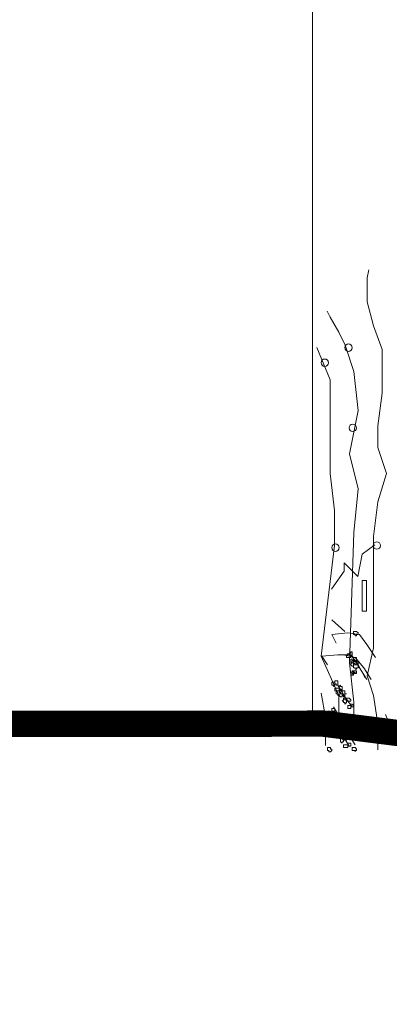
# Model space of a CAD drawing. Header units: millimetres. Extents: x 16698 to 93787, y -21104 to 39413.
# Tile 226 of 256: x 54482 to 54524, y 19688 to 19801. Entities that reach past the tile are written whole.
import ezdxf

# ---------------------------------------------------------------- set-up
doc = ezdxf.new("R2010")
doc.units = ezdxf.units.MM
for name, color, linetype, lineweight in [('__MODUS_ŚCIANY', 2, 'Continuous', 35), ('_MODUS - zielen', 66, 'Continuous', 9), ('Widok', 1, 'Continuous', 15)]:
    doc.layers.add(name, color=color, linetype=linetype, lineweight=lineweight)

msp = doc.modelspace()

# ---------------------------------------------------------------- linework, layer by layer
at = {"layer": '__MODUS_ŚCIANY', "ltscale": 2, "const_width": 3}
msp.add_lwpolyline([(51921.59792, 19704.92356), (53078.13625, 19704.92356), (53384.79919, 19720.01898), (53624.88625, 19719.92356), (53630.88625, 19719.92356), (53800.13625, 19719.92356), (53900.13625, 19719.92356), (54516.33569, 19720.43431), (54758.95855, 19689.92356)], dxfattribs=at)
at = {"layer": '_MODUS - zielen', "transparency": 33554687}
for p, q in [((54521.33376, 19771.27197), (54521.53248, 19772.20748)), ((54521.33376, 19768.5467), (54521.33376, 19771.27197)), ((54522.06997, 19765.82142), (54521.33376, 19768.5467)), ((54517.121, 19766.79897), (54516.79861, 19767.48683)), ((54518.10262, 19765.08086), (54517.121, 19766.79897)), ((54523.05158, 19763.09615), (54522.06997, 19765.82142)), ((54518.83883, 19763.59973), (54518.10262, 19765.08086)), ((54517.121, 19759.63031), (54515.60768, 19763.33313)), ((54519.82044, 19760.60785), (54518.83883, 19763.59973)), ((54523.05158, 19758.11956), (54523.05158, 19763.09615)), ((54520.31125, 19756.13485), (54519.82044, 19760.60785)), ((54517.121, 19754.65372), (54517.121, 19759.63031)), ((54522.56077, 19754.41674), (54523.05158, 19758.11956)), ((54519.32963, 19751.18788), (54520.31125, 19756.13485)), ((54517.121, 19748.96619), (54517.121, 19754.65372)), ((54522.56077, 19751.92845), (54522.56077, 19754.41674)), ((54523.54239, 19748.96619), (54522.56077, 19751.92845)), ((54520.31125, 19747.21846), (54519.32963, 19751.18788)), ((54517.61181, 19744.73016), (54517.121, 19748.96619)), ((54522.56077, 19745.73733), (54523.54239, 19748.96619)), ((54519.82044, 19742.24187), (54520.31125, 19747.21846)), ((54522.06997, 19741.76791), (54522.56077, 19745.73733)), ((54517.61181, 19740.76074), (54517.61181, 19744.73016)), ((54519.32963, 19727.37135), (54519.82044, 19742.24187)), ((54516.09849, 19728.11191), (54517.61181, 19740.76074)), ((54520.77883, 19739.74459), (54522.21883, 19740.82459)), ((54522.06997, 19729.08946), (54522.06997, 19741.76791)), ((54520.29883, 19737.22459), (54520.77883, 19739.74459)), ((54518.73883, 19737.82459), (54518.73883, 19738.78459)), ((54518.73883, 19738.78459), (54520.29883, 19737.22459)), ((54517.29883, 19735.78459), (54518.73883, 19737.82459)), ((54520.77883, 19736.74459), (54521.25883, 19736.74459)), ((54520.77883, 19733.26459), (54520.77883, 19736.74459)), ((54521.25883, 19736.74459), (54521.25883, 19733.26459)), ((54521.25883, 19733.26459), (54520.77883, 19733.26459)), ((54521.33376, 19725.89022), (54522.06997, 19729.08946)), ((54518.10262, 19723.63891), (54516.09849, 19728.11191)), ((54519.82044, 19722.89834), (54519.32963, 19727.37135)), ((54522.06997, 19723.63891), (54521.33376, 19725.89022)), ((54516.5893, 19721.18024), (54516.09849, 19723.90551)), ((54518.10262, 19719.66949), (54518.10262, 19723.63891)), ((54519.82044, 19721.33156), (54519.82044, 19722.89834)), ((54522.56077, 19720.41005), (54522.06997, 19723.63891)), ((54516.5893, 19717.95138), (54516.5893, 19721.18024)), ((54523.44513, 19721.46745), (54523.71291, 19720.82033)), ((54522.56077, 19717.44779), (54522.56077, 19720.41005))]:
    msp.add_line(p, q, dxfattribs=at)
for points in [[(54518.79486, 19763.31533, 1), (54519.63641, 19763.31533, 1)], [(54516.09543, 19761.59722, 1), (54516.93697, 19761.59722, 1)], [(54519.28567, 19754.16196, 1), (54520.12722, 19754.16196, 1)], [(54517.32244, 19740.50596, 1), (54518.16399, 19740.50596, 1)], [(54522.02601, 19740.74294, 1), (54522.86755, 19740.74294, 1)]]:
    msp.add_lwpolyline(points, format="xyb", close=True, dxfattribs=at)
for points in [[(54518.81764, 19730.94124), (54517.32847, 19732.26495), (54517.32847, 19732.26495)], [(54517.82486, 19729.61753), (54517.32847, 19730.61031), (54519.14857, 19730.77578), (54520.47228, 19730.61031), (54521.2996, 19729.45207), (54522.29238, 19727.9629)], [(54516.83208, 19727.13558), (54516.17023, 19728.12836), (54517.99033, 19728.29382), (54519.4795, 19728.29382), (54520.30682, 19727.13558), (54521.13413, 19725.64641)], [(54518.65218, 19728.29382), (54519.97589, 19727.9629), (54520.96867, 19726.80465), (54521.79599, 19725.48095)], [(54519.64496, 19728.12836), (54520.47228, 19726.80465), (54521.2996, 19725.48095)], [(54517.99033, 19724.81909), (54518.81764, 19723.49538), (54519.64496, 19722.33714)], [(54517.49394, 19722.33714), (54518.32125, 19721.01343), (54518.32125, 19721.01343)], [(54516.83208, 19720.6825), (54518.15579, 19720.6825), (54518.15579, 19720.6825)], [(54518.15579, 19720.6825), (54519.14857, 19719.3588), (54519.97589, 19718.03509)], [(54517.6594, 19720.02065), (54516.33569, 19720.18611), (54516.33569, 19720.18611)], [(54517.6594, 19720.35158), (54518.48672, 19719.19333), (54519.31404, 19717.86963)]]:
    msp.add_lwpolyline(points, dxfattribs=at)
for points in [[(54519.97589, 19730.94124), (54519.97589, 19730.94124), (54519.81043, 19730.94124), (54519.81043, 19730.77578), (54519.81043, 19730.61031), (54519.97589, 19730.61031), (54519.97589, 19730.61031), (54519.97589, 19730.61031), (54519.97589, 19730.44485), (54520.14135, 19730.44485), (54520.14135, 19730.61031), (54520.30682, 19730.61031), (54520.30682, 19730.61031), (54520.30682, 19730.77578), (54520.14135, 19730.94124), (54520.14135, 19730.94124)], [(54519.14857, 19728.29382), (54518.98311, 19728.29382), (54518.98311, 19728.29382), (54518.98311, 19728.12836), (54518.98311, 19727.9629), (54519.14857, 19727.9629), (54519.14857, 19727.9629), (54519.14857, 19727.9629), (54519.31404, 19727.9629), (54519.31404, 19727.9629), (54519.4795, 19727.9629), (54519.4795, 19728.12836), (54519.4795, 19728.29382), (54519.31404, 19728.29382), (54519.14857, 19728.29382), (54519.14857, 19728.45929), (54519.14857, 19728.45929)], [(54519.4795, 19728.62475), (54519.4795, 19728.45929), (54519.31404, 19728.45929), (54519.31404, 19728.29382), (54519.4795, 19728.29382), (54519.4795, 19728.29382), (54519.4795, 19728.12836), (54519.4795, 19728.12836), (54519.64496, 19728.12836), (54519.64496, 19728.12836), (54519.64496, 19728.29382), (54519.64496, 19728.29382), (54519.64496, 19728.45929), (54519.64496, 19728.62475)], [(54519.4795, 19727.79743), (54519.4795, 19727.63197), (54519.4795, 19727.63197), (54519.4795, 19727.63197), (54519.4795, 19727.46651), (54519.4795, 19727.46651), (54519.64496, 19727.30104), (54519.64496, 19727.30104), (54519.64496, 19727.46651), (54519.81043, 19727.46651), (54519.81043, 19727.46651), (54519.81043, 19727.63197), (54519.64496, 19727.63197), (54519.64496, 19727.79743), (54519.64496, 19727.79743)], [(54519.64496, 19727.46651), (54519.4795, 19727.46651), (54519.4795, 19727.30104), (54519.4795, 19727.13558), (54519.4795, 19727.13558), (54519.64496, 19726.97012), (54519.64496, 19726.97012), (54519.81043, 19726.97012), (54519.81043, 19727.13558), (54519.97589, 19727.13558), (54519.81043, 19727.13558), (54519.81043, 19727.30104), (54519.81043, 19727.46651)], [(54519.97589, 19727.9629), (54519.81043, 19727.9629), (54519.81043, 19727.79743), (54519.81043, 19727.63197), (54519.81043, 19727.63197), (54519.97589, 19727.46651), (54519.97589, 19727.46651), (54520.14135, 19727.46651), (54520.14135, 19727.63197), (54520.14135, 19727.63197), (54520.14135, 19727.79743), (54520.14135, 19727.9629)], [(54519.97589, 19727.63197), (54519.97589, 19727.46651), (54519.81043, 19727.46651), (54519.81043, 19727.46651), (54519.81043, 19727.30104), (54519.97589, 19727.30104), (54519.97589, 19727.13558), (54519.97589, 19727.13558), (54520.14135, 19727.13558), (54520.30682, 19727.13558), (54520.30682, 19727.30104), (54520.30682, 19727.46651), (54520.30682, 19727.46651), (54520.14135, 19727.46651), (54520.14135, 19727.63197)], [(54519.4795, 19726.30826), (54519.4795, 19726.1428), (54519.4795, 19726.1428), (54519.4795, 19725.97734), (54519.4795, 19725.97734), (54519.64496, 19725.97734), (54519.64496, 19726.1428), (54519.64496, 19726.1428), (54519.64496, 19726.1428), (54519.64496, 19726.30826)], [(54519.64496, 19726.47373), (54519.64496, 19726.30826), (54519.64496, 19726.1428), (54519.64496, 19726.1428), (54519.64496, 19726.1428), (54519.64496, 19725.97734), (54519.81043, 19725.97734), (54519.81043, 19726.1428), (54519.97589, 19726.1428), (54519.81043, 19726.1428), (54519.81043, 19726.30826)], [(54519.64496, 19726.47373), (54519.64496, 19726.30826), (54519.64496, 19726.30826), (54519.64496, 19726.1428), (54519.64496, 19726.1428), (54519.81043, 19726.1428), (54519.97589, 19726.1428), (54519.97589, 19726.1428), (54519.97589, 19726.30826), (54519.81043, 19726.30826), (54519.81043, 19726.47373)], [(54519.97589, 19727.13558), (54519.97589, 19727.13558), (54519.81043, 19727.13558), (54519.81043, 19726.97012), (54519.81043, 19726.80465), (54519.97589, 19726.80465), (54519.97589, 19726.80465), (54519.97589, 19726.80465), (54519.97589, 19726.63919), (54520.14135, 19726.63919), (54520.14135, 19726.80465), (54520.30682, 19726.80465), (54520.30682, 19726.80465), (54520.30682, 19726.97012), (54520.30682, 19727.13558), (54520.14135, 19727.13558), (54520.14135, 19727.13558)], [(54519.97589, 19726.47373), (54519.97589, 19726.47373), (54519.81043, 19726.47373), (54519.81043, 19726.30826), (54519.97589, 19726.1428), (54519.97589, 19726.1428), (54520.14135, 19726.1428), (54520.14135, 19726.30826), (54520.14135, 19726.47373)], [(54517.32847, 19725.15002), (54517.32847, 19724.98455), (54517.32847, 19724.98455), (54517.32847, 19724.98455), (54517.32847, 19724.81909), (54517.32847, 19724.81909), (54517.32847, 19724.81909), (54517.49394, 19724.81909), (54517.49394, 19724.65363), (54517.6594, 19724.81909), (54517.6594, 19724.81909), (54517.6594, 19724.81909), (54517.6594, 19724.98455), (54517.6594, 19724.98455), (54517.6594, 19725.15002), (54517.49394, 19725.15002)], [(54517.82486, 19725.31548), (54517.6594, 19725.31548), (54517.6594, 19725.15002), (54517.6594, 19724.98455), (54517.6594, 19724.98455), (54517.82486, 19724.98455), (54517.82486, 19724.81909), (54517.99033, 19724.81909), (54517.99033, 19724.81909), (54517.99033, 19724.98455), (54517.99033, 19724.98455), (54517.99033, 19725.15002), (54517.99033, 19725.31548), (54517.99033, 19725.31548)], [(54517.82486, 19724.48816), (54517.6594, 19724.48816), (54517.6594, 19724.3227), (54517.6594, 19724.15724), (54517.82486, 19724.15724), (54517.82486, 19724.15724), (54517.99033, 19724.15724), (54517.99033, 19724.15724), (54518.15579, 19724.15724), (54518.15579, 19724.15724), (54518.15579, 19724.3227), (54518.15579, 19724.48816), (54517.99033, 19724.48816), (54517.99033, 19724.48816), (54517.99033, 19724.48816)], [(54517.99033, 19724.15724), (54517.99033, 19724.15724), (54517.82486, 19724.15724), (54517.82486, 19723.99177), (54517.82486, 19723.82631), (54517.82486, 19723.82631), (54517.99033, 19723.82631), (54517.99033, 19723.66085), (54517.99033, 19723.66085), (54518.15579, 19723.66085), (54518.15579, 19723.82631), (54518.32125, 19723.82631), (54518.32125, 19723.82631), (54518.32125, 19723.99177), (54518.15579, 19723.99177), (54518.15579, 19724.15724)], [(54518.32125, 19724.81909), (54518.15579, 19724.65363), (54518.15579, 19724.48816), (54518.15579, 19724.48816), (54518.15579, 19724.3227), (54518.32125, 19724.3227), (54518.32125, 19724.15724), (54518.32125, 19724.15724), (54518.48672, 19724.3227), (54518.48672, 19724.48816), (54518.48672, 19724.48816), (54518.48672, 19724.65363), (54518.32125, 19724.65363)], [(54518.32125, 19724.3227), (54518.15579, 19724.15724), (54518.15579, 19724.15724), (54518.32125, 19723.99177), (54518.32125, 19723.82631), (54518.32125, 19723.82631), (54518.48672, 19723.82631), (54518.48672, 19723.82631), (54518.48672, 19723.99177), (54518.48672, 19724.15724), (54518.48672, 19724.15724), (54518.48672, 19724.3227)], [(54518.65218, 19724.15724), (54518.48672, 19724.15724), (54518.48672, 19723.99177), (54518.48672, 19723.82631), (54518.48672, 19723.82631), (54518.48672, 19723.66085), (54518.65218, 19723.66085), (54518.65218, 19723.49538), (54518.81764, 19723.49538), (54518.81764, 19723.66085), (54518.81764, 19723.82631), (54518.98311, 19723.82631), (54518.81764, 19723.82631), (54518.81764, 19723.99177), (54518.81764, 19724.15724)], [(54518.32125, 19723.82631), (54518.32125, 19723.82631), (54518.15579, 19723.82631), (54518.15579, 19723.66085), (54518.32125, 19723.49538), (54518.32125, 19723.49538), (54518.32125, 19723.49538), (54518.48672, 19723.49538), (54518.48672, 19723.49538), (54518.48672, 19723.49538), (54518.48672, 19723.66085), (54518.48672, 19723.82631), (54518.48672, 19723.82631), (54518.48672, 19723.82631)], [(54518.65218, 19723.32992), (54518.65218, 19723.16446), (54518.48672, 19722.99899), (54518.65218, 19722.99899), (54518.65218, 19722.83353), (54518.81764, 19722.83353), (54518.81764, 19722.66807), (54518.81764, 19722.66807), (54518.98311, 19722.83353), (54518.98311, 19722.99899), (54518.98311, 19722.99899), (54518.98311, 19723.16446), (54518.81764, 19723.16446), (54518.81764, 19723.32992), (54518.81764, 19723.32992)], [(54519.14857, 19723.32992), (54518.98311, 19723.32992), (54518.98311, 19723.32992), (54518.98311, 19723.16446), (54518.98311, 19722.99899), (54519.14857, 19722.99899), (54519.14857, 19722.99899), (54519.14857, 19722.99899), (54519.31404, 19722.99899), (54519.31404, 19722.99899), (54519.4795, 19722.99899), (54519.4795, 19723.16446), (54519.31404, 19723.32992), (54519.31404, 19723.32992)], [(54515.8393, 19721.50982), (54515.67384, 19721.50982), (54515.67384, 19721.50982), (54515.67384, 19721.34436), (54515.67384, 19721.1789), (54515.8393, 19721.1789), (54515.8393, 19721.1789), (54515.8393, 19721.1789), (54516.00477, 19721.1789), (54516.00477, 19721.1789), (54516.17023, 19721.1789), (54516.17023, 19721.34436), (54516.17023, 19721.50982), (54516.00477, 19721.50982), (54516.00477, 19721.50982), (54515.8393, 19721.50982), (54515.8393, 19721.67529), (54515.8393, 19721.67529)], [(54516.17023, 19721.84075), (54516.17023, 19721.67529), (54516.00477, 19721.67529), (54516.00477, 19721.50982), (54516.17023, 19721.50982), (54516.17023, 19721.34436), (54516.17023, 19721.34436), (54516.33569, 19721.34436), (54516.50116, 19721.34436), (54516.50116, 19721.50982), (54516.50116, 19721.50982), (54516.50116, 19721.67529), (54516.33569, 19721.67529), (54516.33569, 19721.84075)], [(54516.66662, 19721.50982), (54516.50116, 19721.50982), (54516.50116, 19721.50982), (54516.50116, 19721.34436), (54516.50116, 19721.1789), (54516.66662, 19721.1789), (54516.66662, 19721.1789), (54516.83208, 19721.1789), (54516.83208, 19721.1789), (54516.83208, 19721.1789), (54516.83208, 19721.34436), (54516.83208, 19721.50982), (54516.83208, 19721.50982), (54516.83208, 19721.50982), (54516.83208, 19721.67529), (54516.66662, 19721.67529)], [(54516.99755, 19721.84075), (54516.83208, 19721.84075), (54516.83208, 19721.67529), (54516.83208, 19721.50982), (54516.83208, 19721.50982), (54516.99755, 19721.50982), (54516.99755, 19721.34436), (54516.99755, 19721.34436), (54517.16301, 19721.34436), (54517.32847, 19721.50982), (54517.32847, 19721.50982), (54517.16301, 19721.67529), (54517.16301, 19721.84075)], [(54517.32847, 19722.17168), (54517.32847, 19722.17168), (54517.32847, 19722.00621), (54517.32847, 19721.84075), (54517.32847, 19721.84075), (54517.32847, 19721.67529), (54517.49394, 19721.67529), (54517.6594, 19721.67529), (54517.6594, 19721.84075), (54517.6594, 19721.84075), (54517.6594, 19722.00621), (54517.6594, 19722.17168), (54517.49394, 19722.17168)], [(54517.32847, 19721.84075), (54517.32847, 19721.67529), (54517.32847, 19721.50982), (54517.32847, 19721.50982), (54517.32847, 19721.50982), (54517.32847, 19721.34436), (54517.49394, 19721.34436), (54517.6594, 19721.34436), (54517.6594, 19721.34436), (54517.6594, 19721.50982), (54517.6594, 19721.50982), (54517.6594, 19721.67529), (54517.6594, 19721.67529), (54517.6594, 19721.84075), (54517.49394, 19721.84075)], [(54519.14857, 19722.5026), (54519.14857, 19722.5026), (54519.14857, 19722.33714), (54519.14857, 19722.33714), (54519.14857, 19722.17168), (54519.14857, 19722.17168), (54519.31404, 19722.17168), (54519.4795, 19722.17168), (54519.4795, 19722.17168), (54519.4795, 19722.33714), (54519.4795, 19722.33714), (54519.4795, 19722.5026), (54519.31404, 19722.5026)], [(54519.4795, 19722.66807), (54519.4795, 19722.66807), (54519.4795, 19722.5026), (54519.4795, 19722.33714), (54519.4795, 19722.33714), (54519.64496, 19722.33714), (54519.64496, 19722.33714), (54519.81043, 19722.33714), (54519.81043, 19722.33714), (54519.81043, 19722.5026), (54519.64496, 19722.66807), (54519.64496, 19722.66807)], [(54515.8393, 19721.50982), (54515.8393, 19721.50982), (54515.67384, 19721.50982), (54515.67384, 19721.34436), (54515.67384, 19721.1789), (54515.8393, 19721.1789), (54515.8393, 19721.1789), (54515.8393, 19721.1789), (54515.8393, 19721.01343), (54516.00477, 19721.01343), (54516.00477, 19721.1789), (54516.17023, 19721.1789), (54516.17023, 19721.1789), (54516.17023, 19721.34436), (54516.17023, 19721.50982), (54516.00477, 19721.50982), (54516.00477, 19721.50982)], [(54515.8393, 19720.51704), (54515.8393, 19720.35158), (54515.67384, 19720.35158), (54515.8393, 19720.35158), (54515.8393, 19720.18611), (54515.8393, 19720.02065), (54515.8393, 19720.02065), (54516.00477, 19720.02065), (54516.17023, 19720.02065), (54516.17023, 19720.18611), (54516.17023, 19720.35158), (54516.17023, 19720.35158), (54516.00477, 19720.51704)], [(54516.17023, 19720.6825), (54516.17023, 19720.6825), (54516.17023, 19720.6825), (54516.17023, 19720.51704), (54516.17023, 19720.35158), (54516.17023, 19720.35158), (54516.17023, 19720.35158), (54516.17023, 19720.18611), (54516.33569, 19720.18611), (54516.50116, 19720.18611), (54516.50116, 19720.35158), (54516.50116, 19720.35158), (54516.50116, 19720.35158), (54516.50116, 19720.51704), (54516.50116, 19720.51704), (54516.50116, 19720.6825), (54516.33569, 19720.6825), (54516.33569, 19720.6825)], [(54516.50116, 19721.1789), (54516.50116, 19721.1789), (54516.50116, 19721.01343), (54516.50116, 19720.84797), (54516.50116, 19720.84797), (54516.50116, 19720.84797), (54516.50116, 19720.6825), (54516.66662, 19720.6825), (54516.83208, 19720.84797), (54516.83208, 19720.84797), (54516.83208, 19721.01343), (54516.83208, 19721.1789), (54516.66662, 19721.1789), (54516.66662, 19721.1789)], [(54516.83208, 19721.34436), (54516.83208, 19721.34436), (54516.83208, 19721.1789), (54516.83208, 19721.1789), (54516.83208, 19721.01343), (54516.83208, 19721.01343), (54516.83208, 19720.84797), (54516.99755, 19720.84797), (54516.99755, 19720.84797), (54517.16301, 19721.01343), (54517.16301, 19721.1789), (54517.16301, 19721.1789), (54516.99755, 19721.1789), (54516.99755, 19721.34436), (54516.99755, 19721.34436)], [(54516.99755, 19720.6825), (54516.99755, 19720.6825), (54516.99755, 19720.6825), (54516.99755, 19720.51704), (54516.99755, 19720.35158), (54516.99755, 19720.35158), (54516.99755, 19720.35158), (54517.16301, 19720.35158), (54517.32847, 19720.35158), (54517.32847, 19720.35158), (54517.32847, 19720.51704), (54517.32847, 19720.6825), (54517.16301, 19720.6825)], [(54517.32847, 19721.34436), (54517.32847, 19721.1789), (54517.32847, 19721.1789), (54517.32847, 19721.1789), (54517.32847, 19721.01343), (54517.32847, 19721.01343), (54517.32847, 19720.84797), (54517.49394, 19720.84797), (54517.49394, 19720.84797), (54517.6594, 19720.84797), (54517.6594, 19720.84797), (54517.6594, 19721.01343), (54517.6594, 19721.1789), (54517.6594, 19721.1789), (54517.6594, 19721.1789), (54517.6594, 19721.34436), (54517.49394, 19721.34436)], [(54517.32847, 19720.84797), (54517.32847, 19720.84797), (54517.32847, 19720.6825), (54517.32847, 19720.6825), (54517.32847, 19720.51704), (54517.32847, 19720.35158), (54517.49394, 19720.35158), (54517.6594, 19720.35158), (54517.6594, 19720.51704), (54517.6594, 19720.51704), (54517.6594, 19720.6825), (54517.6594, 19720.6825), (54517.6594, 19720.84797), (54517.49394, 19720.84797)], [(54517.32847, 19720.51704), (54517.32847, 19720.51704), (54517.32847, 19720.35158), (54517.32847, 19720.35158), (54517.32847, 19720.18611), (54517.32847, 19720.02065), (54517.32847, 19720.02065), (54517.32847, 19720.02065), (54517.49394, 19720.02065), (54517.6594, 19720.02065), (54517.6594, 19720.18611), (54517.6594, 19720.35158), (54517.6594, 19720.35158), (54517.49394, 19720.35158), (54517.49394, 19720.51704)], [(54517.82486, 19721.50982), (54517.6594, 19721.50982), (54517.6594, 19721.34436), (54517.6594, 19721.1789), (54517.6594, 19721.1789), (54517.82486, 19721.1789), (54517.82486, 19721.01343), (54517.99033, 19721.01343), (54517.99033, 19721.01343), (54517.99033, 19721.1789), (54517.99033, 19721.1789), (54517.99033, 19721.34436), (54517.99033, 19721.50982), (54517.99033, 19721.50982)], [(54515.8393, 19720.02065), (54515.67384, 19720.02065), (54515.67384, 19720.02065), (54515.67384, 19719.85519), (54515.67384, 19719.68972), (54515.8393, 19719.68972), (54515.8393, 19719.68972), (54515.8393, 19719.68972), (54516.00477, 19719.68972), (54516.00477, 19719.68972), (54516.00477, 19719.85519), (54516.00477, 19720.02065), (54516.00477, 19720.02065), (54515.8393, 19720.02065), (54515.8393, 19720.18611)], [(54516.17023, 19720.35158), (54516.00477, 19720.18611), (54516.00477, 19720.02065), (54516.00477, 19720.02065), (54516.17023, 19720.02065), (54516.17023, 19719.85519), (54516.17023, 19719.85519), (54516.33569, 19719.85519), (54516.50116, 19720.02065), (54516.50116, 19720.02065), (54516.50116, 19720.18611), (54516.33569, 19720.18611), (54516.33569, 19720.35158)], [(54516.66662, 19720.02065), (54516.50116, 19720.02065), (54516.50116, 19720.02065), (54516.50116, 19719.85519), (54516.50116, 19719.68972), (54516.66662, 19719.68972), (54516.66662, 19719.68972), (54516.83208, 19719.68972), (54516.83208, 19719.68972), (54516.83208, 19719.68972), (54516.99755, 19719.68972), (54516.99755, 19719.85519), (54516.99755, 19720.02065), (54516.83208, 19720.02065), (54516.83208, 19720.02065), (54516.83208, 19720.02065), (54516.66662, 19720.18611)], [(54516.99755, 19720.35158), (54516.83208, 19720.18611), (54516.83208, 19720.02065), (54516.83208, 19720.02065), (54516.99755, 19720.02065), (54516.99755, 19719.85519), (54516.99755, 19719.85519), (54517.16301, 19719.85519), (54517.32847, 19719.85519), (54517.32847, 19720.02065), (54517.32847, 19720.02065), (54517.32847, 19720.18611), (54517.16301, 19720.18611), (54517.16301, 19720.35158)], [(54517.49394, 19720.02065), (54517.32847, 19720.02065), (54517.32847, 19720.02065), (54517.32847, 19719.85519), (54517.32847, 19719.68972), (54517.49394, 19719.68972), (54517.6594, 19719.68972), (54517.6594, 19719.68972), (54517.6594, 19719.68972), (54517.82486, 19719.68972), (54517.82486, 19719.85519), (54517.6594, 19720.02065), (54517.6594, 19720.02065), (54517.6594, 19720.02065)], [(54517.49394, 19719.68972), (54517.49394, 19719.68972), (54517.49394, 19719.52426), (54517.32847, 19719.52426), (54517.49394, 19719.52426), (54517.49394, 19719.3588), (54517.6594, 19719.3588), (54517.6594, 19719.19333), (54517.6594, 19719.19333), (54517.82486, 19719.3588), (54517.82486, 19719.52426), (54517.82486, 19719.52426), (54517.82486, 19719.68972), (54517.6594, 19719.68972), (54517.6594, 19719.68972), (54517.6594, 19719.68972)], [(54517.82486, 19720.35158), (54517.82486, 19720.18611), (54517.6594, 19720.18611), (54517.6594, 19720.02065), (54517.6594, 19720.02065), (54517.82486, 19719.85519), (54517.99033, 19719.85519), (54517.99033, 19719.68972), (54517.99033, 19719.68972), (54517.99033, 19719.85519), (54518.15579, 19719.85519), (54518.15579, 19720.02065), (54518.15579, 19720.02065), (54518.15579, 19720.18611), (54517.99033, 19720.18611), (54517.99033, 19720.35158), (54517.99033, 19720.35158)], [(54517.99033, 19719.85519), (54517.82486, 19719.85519), (54517.82486, 19719.68972), (54517.82486, 19719.68972), (54517.82486, 19719.52426), (54517.99033, 19719.52426), (54517.99033, 19719.52426), (54517.99033, 19719.52426), (54518.15579, 19719.52426), (54518.15579, 19719.52426), (54518.32125, 19719.52426), (54518.32125, 19719.68972), (54518.15579, 19719.68972), (54518.15579, 19719.85519)], [(54517.99033, 19719.52426), (54517.82486, 19719.52426), (54517.82486, 19719.3588), (54517.82486, 19719.19333), (54517.82486, 19719.19333), (54517.99033, 19719.19333), (54517.99033, 19719.02787), (54517.99033, 19719.02787), (54518.15579, 19719.02787), (54518.15579, 19719.19333), (54518.32125, 19719.19333), (54518.32125, 19719.19333), (54518.15579, 19719.3588), (54518.15579, 19719.52426)], [(54518.32125, 19719.68972), (54518.32125, 19719.52426), (54518.15579, 19719.52426), (54518.15579, 19719.52426), (54518.15579, 19719.3588), (54518.32125, 19719.3588), (54518.32125, 19719.19333), (54518.32125, 19719.19333), (54518.32125, 19719.19333), (54518.48672, 19719.19333), (54518.48672, 19719.19333), (54518.48672, 19719.19333), (54518.48672, 19719.3588), (54518.48672, 19719.52426), (54518.48672, 19719.52426), (54518.48672, 19719.52426), (54518.48672, 19719.68972)], [(54518.32125, 19718.86241), (54518.32125, 19718.69694), (54518.32125, 19718.69694), (54518.32125, 19718.53148), (54518.32125, 19718.53148), (54518.32125, 19718.36602), (54518.32125, 19718.36602), (54518.48672, 19718.20055), (54518.48672, 19718.20055), (54518.48672, 19718.36602), (54518.65218, 19718.36602), (54518.65218, 19718.53148), (54518.65218, 19718.53148), (54518.48672, 19718.69694), (54518.48672, 19718.86241)], [(54518.65218, 19718.86241), (54518.65218, 19718.86241), (54518.48672, 19718.86241), (54518.48672, 19718.69694), (54518.65218, 19718.69694), (54518.65218, 19718.53148), (54518.65218, 19718.53148), (54518.81764, 19718.53148), (54518.81764, 19718.53148), (54518.98311, 19718.53148), (54518.98311, 19718.53148), (54518.98311, 19718.69694), (54518.98311, 19718.86241), (54518.98311, 19718.86241), (54518.81764, 19718.86241), (54518.81764, 19718.86241)], [(54516.99755, 19717.70416), (54516.83208, 19717.70416), (54516.83208, 19717.5387), (54516.83208, 19717.37324), (54516.99755, 19717.37324), (54516.99755, 19717.20777), (54516.99755, 19717.20777), (54517.16301, 19717.20777), (54517.32847, 19717.37324), (54517.32847, 19717.37324), (54517.32847, 19717.5387), (54517.16301, 19717.5387), (54517.16301, 19717.70416)], [(54518.81764, 19718.03509), (54518.65218, 19718.03509), (54518.65218, 19717.86963), (54518.65218, 19717.70416), (54518.81764, 19717.70416), (54518.81764, 19717.70416), (54518.81764, 19717.70416), (54518.98311, 19717.70416), (54519.14857, 19717.70416), (54519.14857, 19717.70416), (54519.14857, 19717.86963), (54519.14857, 19718.03509), (54518.98311, 19718.03509), (54518.98311, 19718.03509)], [(54519.14857, 19718.20055), (54519.14857, 19718.20055), (54519.14857, 19718.20055), (54519.14857, 19718.03509), (54519.14857, 19718.03509), (54519.14857, 19717.86963), (54519.14857, 19717.86963), (54519.31404, 19717.86963), (54519.4795, 19717.86963), (54519.4795, 19718.03509), (54519.4795, 19718.03509), (54519.4795, 19718.20055), (54519.31404, 19718.20055)], [(54519.81043, 19717.70416), (54519.64496, 19717.70416), (54519.64496, 19717.5387), (54519.64496, 19717.37324), (54519.81043, 19717.37324), (54519.97589, 19717.37324), (54519.97589, 19717.20777), (54519.97589, 19717.20777), (54519.97589, 19717.37324), (54520.14135, 19717.37324), (54520.14135, 19717.37324), (54520.14135, 19717.5387), (54519.97589, 19717.70416), (54519.97589, 19717.70416)]]:
    msp.add_lwpolyline(points, close=True, dxfattribs=at)
at = {"layer": 'Widok', "color": 1}
msp.add_lwpolyline([(53385.13625, 20117.25689), (53385.13625, 19719.92356), (54515.13625, 19719.92356), (54515.13625, 20056.99022)], dxfattribs=at)

doc.saveas('drawing.dxf')
